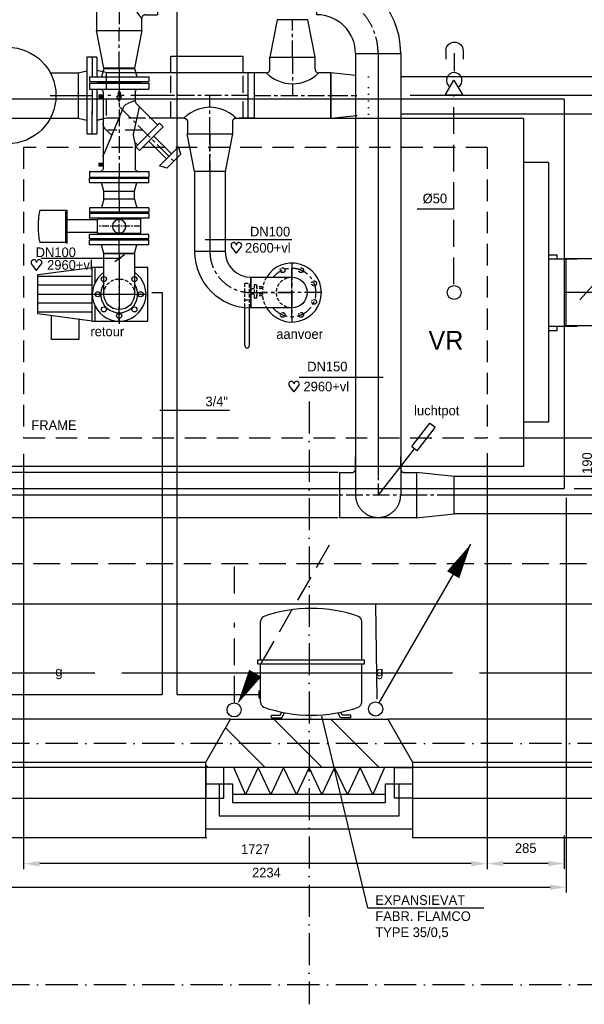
# Model space of a CAD drawing. Extents: x -940 to 22840, y -452 to 16368.
# Tile 13 of 50: x 8336 to 10439, y 6309 to 9978. Entities that reach past the tile are written whole.
import ezdxf
from ezdxf.enums import TextEntityAlignment as Align

# ---------------------------------------------------------------- set-up
doc = ezdxf.new("R2010")
doc.units = 0
doc.header["$LTSCALE"] = 20
for name, pattern in [('2322101', [45, 40, -5]), ('2322102', [45, 5, -2, 5, -2, 5, -2, 5, -2, 5, -2, 5, -5]), ('2322106', [47, 5, -2, 5, -2, 5, -2, 5, -2, 5, -2, 5, -7]), ('2322107', [2000, 1000, 1000]), ('2322108', [7, 5, -2]), ('2322121', [2000, 1000, 1000]), ('2322134', [45, 40, -5]), ('CENTER', [2, 1.25, -0.25, 0.25, -0.25]), ('CENTER2', [11.25, 7.5, -1.25, 1.25, -1.25]), ('CENTER4', [5, 3.125, -0.625, 0.625, -0.625]), ('DASHDOT', [9, 6, -1.5, 0, -1.5]), ('HIDDEN2', [4.7625, 3.175, -1.5875]), ('HIDDEN4', [0.9375, 0.625, -0.3125]), ('HIDDENINV', [3.75, 0, -1.25, 2.5]), ('LURETOUR', [6, 4, -2])]:
    doc.linetypes.add(name, pattern=pattern)
doc.layers.get('0').update_dxf_attribs({"linetype": 'CONTINUOUS'})
doc.layers.get('DEFPOINTS').update_dxf_attribs({"linetype": 'CONTINUOUS'})
for name, color, linetype in [('AL$7----_STRAMIEN', 1, 'DASHDOT'), ('AL21----_BUITENWAND', 4, 'CONTINUOUS'), ('AL21K---_ISOLATIE', 1, 'CONTINUOUS'), ('AL28----_KONSTRUKTIE', 3, 'CONTINUOUS'), ('AL31----_BUITENKOZ', 7, 'CONTINUOUS'), ('ALL-----_REFLIJNEN', 8, 'CONTINUOUS'), ('ALXA3---_VOLZWART', 14, 'CONTINUOUS'), ('ALXAB---_PREFABBETON', 1, 'CONTINUOUS'), ('BL$4----', 7, 'CONTINUOUS'), ('WL524---', 4, 'CONTINUOUS'), ('WL541---', 4, 'CONTINUOUS'), ('WL5502--', 4, 'CONTINUOUS'), ('WL561---', 4, 'CONTINUOUS'), ('WL561---_AANVOER', 4, 'CONTINUOUS'), ('WL561---_HARTLIJN', 1, 'CONTINUOUS'), ('WL561---_RETOUR', 4, 'CONTINUOUS'), ('WL562---', 4, 'CONTINUOUS'), ('WL5627--', 4, 'CONTINUOUS'), ('WL570---', 3, 'CONTINUOUS'), ('WL570---_HARTLIJN', 7, 'CONTINUOUS'), ('WL570---_RETOUR', 3, 'CONTINUOUS'), ('WM541---', 1, 'CONTINUOUS'), ('WM562---', 1, 'CONTINUOUS')]:
    doc.layers.add(name, color=color, linetype=linetype)
doc.styles.add('BURO-018', font='BUROFONT.shx', dxfattribs={"height": 36})
doc.styles.add('BURO-025', font='BUROFONT.shx', dxfattribs={"height": 50})
doc.styles.add('BURO-035', font='BUROFONT.shx', dxfattribs={"height": 70})
doc.dimstyles.new('CEES', dxfattribs={"dimscale": 100, "dimtxt": 3, "dimasz": 3, "dimexe": 1, "dimexo": 1, "dimgap": 1.5, "dimtad": 0, "dimdec": 0, "dimzin": 0, "dimtxsty": 'BURO-018', "dimcen": -3, "dimdle": 1.25, "dimclrd": 1, "dimclre": 1, "dimclrt": 1, "dimazin": 3, "dimtfac": 0.75, "dimtdec": 0, "dimtofl": 0, "dimtmove": 0, "dimatfit": 3, "dimtvp": 1.5, "dimtolj": 1, "dimtzin": 0})

# ---------------------------------------------------------------- blocks, each defined once
blk = doc.blocks.new('TR-L-8B')
at = {"color": 0, "linetype": 'CONTINUOUS'}
for p, q in [((-0.5, 69.85), (0.5, 69.85)), ((-0.5, -69.85), (0.5, -69.85))]:
    blk.add_line(p, q, dxfattribs=at)
at = {"layer": 'WL561---_HARTLIJN', "linetype": 'CENTER2'}
blk.add_line((-0.5, 0), (0.5, 0), dxfattribs=at)
blk = doc.blocks.new('TR-L-8B$004')
at = {"color": 0, "linetype": 'CONTINUOUS'}
for p, q in [((0.32259, 69.85), (0.46802, 69.85)), ((0.32259, -69.85), (0.46802, -69.85))]:
    blk.add_line(p, q, dxfattribs=at)
at = {"color": 1, "linetype": 'HIDDENINV'}
for p, q in [((0.46802, 69.85), (0.5, 69.85)), ((0.46802, -69.85), (0.5, -69.85))]:
    blk.add_line(p, q, dxfattribs=at)
at = {"layer": 'WL561---_HARTLIJN', "linetype": 'CENTER2'}
blk.add_line((0.32259, 0), (0.46802, 0), dxfattribs=at)
at = {"layer": 'WL561---_HARTLIJN', "color": 1, "linetype": 'HIDDENINV'}
blk.add_line((0.46802, 0), (0.5, 0), dxfattribs=at)
blk = doc.blocks.new('TR-L-A8')
at = {"color": 0, "linetype": 'CONTINUOUS'}
for p, q in [((-0.5, 84.15), (0.5, 84.15)), ((-0.5, -84.15), (0.5, -84.15))]:
    blk.add_line(p, q, dxfattribs=at)
at = {"layer": 'WL561---_HARTLIJN', "linetype": 'CENTER2'}
blk.add_line((-0.5, 0), (0.5, 0), dxfattribs=at)
blk = doc.blocks.new('*D59')
at = {"layer": 'DEFPOINTS', "color": 0}
for p in [(8138.3, 8274.2), (10371.1, 8216.1), (10371.1, 6745.3)]:
    blk.add_point(p, dxfattribs=at)
at = {"layer": 'WL570---', "color": 1}
for p, q in [((8138.3, 8254.2), (8138.3, 6725.3)), ((10371.1, 8196.1), (10371.1, 6725.3)), ((8198.3, 6745.3), (10311.1, 6745.3))]:
    blk.add_line(p, q, dxfattribs=at)
for points in [[(8198.3, 6755.3), (8198.3, 6735.3), (8138.3, 6745.3)], [(10311.1, 6755.3), (10311.1, 6735.3), (10371.1, 6745.3)]]:
    blk.add_solid(points, dxfattribs=at)
at = {"layer": 'WL570---', "color": 1, "insert": (9254.7, 6799.3), "char_height": 36, "attachment_point": 5, "style": 'BURO-018'}
blk.add_mtext('\\A1;2234', dxfattribs=at)
blk = doc.blocks.new('*D60')
at = {"layer": 'DEFPOINTS', "color": 0}
for p in [(8350.3, 8379.5), (10077.3, 8382.2), (8350.3, 6833)]:
    blk.add_point(p, dxfattribs=at)
at = {"layer": 'WL570---', "color": 1}
for p, q in [((8350.3, 8359.5), (8350.3, 6813)), ((10077.3, 8362.2), (10077.3, 6813)), ((10017.3, 6833), (8410.3, 6833))]:
    blk.add_line(p, q, dxfattribs=at)
for points in [[(8410.3, 6843), (8410.3, 6823), (8350.3, 6833)], [(10017.3, 6843), (10017.3, 6823), (10077.3, 6833)]]:
    blk.add_solid(points, dxfattribs=at)
at = {"layer": 'WL570---', "color": 1, "insert": (9213.8, 6887), "char_height": 36, "attachment_point": 5, "style": 'BURO-018'}
blk.add_mtext('\\A1;1727', dxfattribs=at)
blk = doc.blocks.new('LDV3108')
at = {"color": 0, "linetype": 'CONTINUOUS'}
for p, q in [((6.75, 11.691), (5.813, 10.068)), ((5.438, 9.418), (4.5, 7.794)), ((4.125, 7.145), (3.188, 5.521)), ((2.813, 4.871), (1.875, 3.248)), ((1.5, 2.598), (0.563, 0.974))]:
    blk.add_line(p, q, dxfattribs=at)
blk.add_lwpolyline([(0.25, 0.433, 0, 1, 0), (1.5, 2.598, 1, 1, 0)], format="xyseb", dxfattribs=at)
blk.add_circle((0, 0), 0.5, dxfattribs=at)
blk = doc.blocks.new('LDV1107')
at = {"color": 0, "linetype": 'CONTINUOUS'}
blk.add_line((0.25, 0.433), (6.75, 11.691), dxfattribs=at)
blk.add_lwpolyline([(6.75, 11.691, 0, 1, 0), (5.5, 9.526, 1, 1, 0)], format="xyseb", dxfattribs=at)
blk.add_circle((0, 0), 0.5, dxfattribs=at)
blk = doc.blocks.new('*D61')
at = {"layer": 'DEFPOINTS', "color": 0}
for p in [(10077.3, 7146.6), (10363.8, 6958), (10077.3, 6833.4)]:
    blk.add_point(p, dxfattribs=at)
at = {"layer": 'WL570---', "color": 1}
for p, q in [((10077.3, 7126.6), (10077.3, 6813.4)), ((10363.8, 6938), (10363.8, 6813.4)), ((10303.8, 6833.4), (10137.3, 6833.4))]:
    blk.add_line(p, q, dxfattribs=at)
for points in [[(10137.3, 6843.4), (10137.3, 6823.4), (10077.3, 6833.4)], [(10303.8, 6843.4), (10303.8, 6823.4), (10363.8, 6833.4)]]:
    blk.add_solid(points, dxfattribs=at)
at = {"layer": 'WL570---', "color": 1, "insert": (10220.5, 6890.7), "char_height": 36, "attachment_point": 5, "style": 'BURO-018'}
blk.add_mtext('\\A1;285', dxfattribs=at)
blk = doc.blocks.new('*D62')
at = {"layer": 'DEFPOINTS', "color": 0}
for p in [(10103.1, 8420.1), (10380.8, 8231), (10504.7, 8231)]:
    blk.add_point(p, dxfattribs=at)
at = {"layer": 'WL570---', "color": 1}
for p, q in [((10123.1, 8420.1), (10524.7, 8420.1)), ((10504.7, 8360.1), (10504.7, 8291)), ((10400.8, 8231), (10524.7, 8231))]:
    blk.add_line(p, q, dxfattribs=at)
for points in [[(10494.7, 8360.1), (10514.7, 8360.1), (10504.7, 8420.1)], [(10494.7, 8291), (10514.7, 8291), (10504.7, 8231)]]:
    blk.add_solid(points, dxfattribs=at)
at = {"layer": 'WL570---', "color": 1, "insert": (10449.3, 8325.5), "char_height": 36, "attachment_point": 5, "rotation": 90, "style": 'BURO-018'}
blk.add_mtext('\\A1;190', dxfattribs=at)
blk = doc.blocks.new('TR-VC-8BA88C')
at = {"color": 0, "linetype": 'CONTINUOUS'}
for p, q in [((140, 84.15), (0, 69.85)), ((140, -84.15), (140, 84.15)), ((0, 69.85), (0, -69.85)), ((0, -69.85), (140, -84.15))]:
    blk.add_line(p, q, dxfattribs=at)
at = {"layer": 'WL561---_HARTLIJN', "linetype": 'CENTER4'}
blk.add_line((0, 0), (140, 0), dxfattribs=at)
blk = doc.blocks.new('TR-B3--1-A85AE4')
at = {"color": 0, "linetype": 'CONTINUOUS'}
for p, q in [((-228.5, -84.15), (-228.5, 84.15)), ((-84.15, -228.5), (84.15, -228.5))]:
    blk.add_line(p, q, dxfattribs=at)
for radius in [312.65, 144.35]:
    blk.add_arc((-228.5, -228.5), radius, 0, 90, dxfattribs=at)
at = {"layer": 'WL561---_HARTLIJN', "linetype": 'CENTER4'}
blk.add_arc((-228.5, -228.5), 228.5, 0, 90, dxfattribs=at)
blk = doc.blocks.new('TR-VC-A88B8C$000')
at = {"color": 0, "linetype": 'CONTINUOUS'}
for p, q in [((0, 84.1), (0, -84.1)), ((92, 74.8), (0, 84.1)), ((0, -84.1), (95.3, -74.4))]:
    blk.add_line(p, q, dxfattribs=at)
at = {"color": 1, "linetype": 'HIDDENINV'}
for p, q in [((140, 69.9), (92, 74.8)), ((140, -69.9), (140, 69.9)), ((95.3, -74.4), (140, -69.9))]:
    blk.add_line(p, q, dxfattribs=at)
at = {"layer": 'WL561---_HARTLIJN', "linetype": 'CENTER4'}
blk.add_line((0, 0), (93.7, 0), dxfattribs=at)
at = {"layer": 'WL561---_HARTLIJN', "color": 1, "linetype": 'HIDDENINV'}
blk.add_line((93.7, 0), (140, 0), dxfattribs=at)
blk = doc.blocks.new('TR-T-5A-A8A85A11E8F')
at = {"color": 0, "linetype": 'CONTINUOUS'}
for p, q in [((-84.1, 97.6), (-84.1, 143)), ((-84.1, 143), (84.1, 143)), ((84.1, 97.6), (84.1, 143)), ((-97.6, 84.1), (-143, 84.1)), ((-143, 84.1), (-143, -84.1)), ((143, 84.1), (97.6, 84.1)), ((143, -84.1), (143, 84.1)), ((-143, -84.1), (143, -84.1))]:
    blk.add_line(p, q, dxfattribs=at)
at = {"color": 0, "linetype": 'CONTINUOUS', "flags": 128}
for points in [[(-97.6, 84.1, 0.02182), (-96.1, 84.2, 0.037214), (-95.3, 84.4, 0.006436), (-93.5, 84.8, 0.02182), (-93, 85, 0.02182), (-91.9, 85.4, 0.02182), (-90.9, 86, 0.02182), (-89.9, 86.6, 0.02182), (-89, 87.3, 0.02182), (-88.1, 88.1, 0.02182), (-87.3, 89, 0.02182), (-86.6, 89.9, 0.02182), (-86, 90.9, 0.02182), (-85.4, 91.9, 0.02182), (-85, 93, 0.02182), (-84.8, 93.5, 0.006436), (-84.4, 95.3, 0.037214), (-84.2, 96.1, 0.02182), (-84.1, 97.6)], [(84.1, 97.6, 0.02182), (84.2, 96.1, 0.037214), (84.4, 95.3, 0.006436), (84.8, 93.5, 0.02182), (85, 93, 0.02182), (85.4, 91.9, 0.02182), (86, 90.9, 0.02182), (86.6, 89.9, 0.02182), (87.3, 89, 0.02182), (88.1, 88.1, 0.02182), (89, 87.3, 0.02182), (89.9, 86.6, 0.02182), (90.9, 86, 0.02182), (91.9, 85.4, 0.02182), (93, 85, 0.02182), (93.5, 84.8, 0.006436), (95.3, 84.4, 0.037214), (96.1, 84.2, 0.02182), (97.6, 84.1)]]:
    blk.add_lwpolyline(points, format="xyb", dxfattribs=at)
at = {"color": 0, "linetype": 'CONTINUOUS'}
blk.add_arc((0, 181.8), 138, 225, 315, dxfattribs=at)
at = {"layer": 'WL561---_HARTLIJN', "linetype": 'CENTER4'}
for p, q in [((0, 143), (0, 0)), ((-143, 0), (143, 0))]:
    blk.add_line(p, q, dxfattribs=at)
blk = doc.blocks.new('TR-B3HSI--1-725A980')
at = {"color": 0, "linetype": 'CONTINUOUS'}
for p, q in [((0, 57.15), (-152.5, 57.15)), ((-152.5, 57.15), (-152.5, -57.15)), ((-152.5, -57.15), (0, -57.15))]:
    blk.add_line(p, q, dxfattribs=at)
at = {"color": 1, "linetype": 'HIDDEN4'}
blk.add_ellipse((0, 0), major_axis=(0, 57.15), ratio=1, start_param=0, end_param=3.1415927, dxfattribs=at)
at = {"color": 0, "linetype": 'CONTINUOUS'}
blk.add_ellipse((0, 0), major_axis=(0, 57.15), ratio=1, start_param=3.1415927, end_param=6.2831853, dxfattribs=at)
at = {"layer": 'WL561---_HARTLIJN', "linetype": 'CENTER4'}
for p, q in [((0, 80.01), (0, -80.01)), ((-152.5, 0), (0, 0))]:
    blk.add_line(p, q, dxfattribs=at)
blk = doc.blocks.new('HART')
at = {"color": 1}
for q in [(-39.7, 52.4), (39.7, 52.4)]:
    blk.add_line((0, 0), q, dxfattribs=at)
for centre, start, end in [((-22.1, 65.7), 0, 217.18669), ((22.1, 65.7), 322.81331, 180)]:
    blk.add_arc(centre, 22.1, start, end, dxfattribs=at)
blk = doc.blocks.new('TR-B3--1-725A98')
at = {"color": 0, "linetype": 'CONTINUOUS'}
for p, q in [((-152.5, -57.15), (-152.5, 57.15)), ((-57.15, -152.5), (57.15, -152.5))]:
    blk.add_line(p, q, dxfattribs=at)
for radius in [209.65, 95.35]:
    blk.add_arc((-152.5, -152.5), radius, 0, 90, dxfattribs=at)
at = {"layer": 'WL561---_HARTLIJN', "linetype": 'CENTER4'}
blk.add_arc((-152.5, -152.5), 152.5, 0, 90, dxfattribs=at)
blk = doc.blocks.new('TR-L-72')
at = {"color": 0, "linetype": 'CONTINUOUS'}
for p, q in [((-0.5, 57.15), (0.5, 57.15)), ((-0.5, -57.15), (0.5, -57.15))]:
    blk.add_line(p, q, dxfattribs=at)
at = {"layer": 'WL561---_HARTLIJN', "linetype": 'CENTER2'}
blk.add_line((-0.5, 0), (0.5, 0), dxfattribs=at)
blk = doc.blocks.new('TR-VC-72A88C')
at = {"color": 0, "linetype": 'CONTINUOUS'}
for p, q in [((140, 84.15), (0, 57.15)), ((140, -84.15), (140, 84.15)), ((0, 57.15), (0, -57.15)), ((0, -57.15), (140, -84.15))]:
    blk.add_line(p, q, dxfattribs=at)
at = {"layer": 'WL561---_HARTLIJN', "linetype": 'CENTER4'}
blk.add_line((0, 0), (140, 0), dxfattribs=at)
blk = doc.blocks.new('TR-VC-A8728C')
at = {"color": 0, "linetype": 'CONTINUOUS'}
for p, q in [((0, 84.15), (0, -84.15)), ((140, 57.15), (0, 84.15)), ((140, -57.15), (140, 57.15)), ((0, -84.15), (140, -57.15))]:
    blk.add_line(p, q, dxfattribs=at)
at = {"layer": 'WL561---_HARTLIJN', "linetype": 'CENTER4'}
blk.add_line((0, 0), (140, 0), dxfattribs=at)
blk = doc.blocks.new('LU-1D-K-FA')
at = {"color": 0, "linetype": 'CONTINUOUS'}
for p, q in [((-0.5, 125), (0.5, 125)), ((-0.5, -125), (0.5, -125))]:
    blk.add_line(p, q, dxfattribs=at)
at = {"layer": 'WL570---_HARTLIJN', "linetype": 'CENTER2'}
blk.add_line((-0.5, 0), (0.5, 0), dxfattribs=at)
blk = doc.blocks.new('2322134-1')
at = {"layer": 'WM541---', "color": 0, "style": 'BURO-018'}
for p in [(8482, 7543.5), (9676.9, 7543.5)]:
    blk.add_text('g', height=36, dxfattribs=at).set_placement(p, align=Align.MIDDLE)
blk = doc.blocks.new('ECVK018B')
at = {"color": 0, "linetype": 'CONTINUOUS'}
for p, q in [((-81, 26), (81, 26)), ((-81, 26), (-81, -26)), ((81, 26), (81, -26)), ((81, -26), (-81, -26))]:
    blk.add_line(p, q, dxfattribs=at)
at = {"color": 1, "linetype": 'CENTER'}
for p, q in [((81, 0), (-81, 0)), ((0, 26), (0, -26))]:
    blk.add_line(p, q, dxfattribs=at)
at = {"layer": 'BL$4----', "color": 0, "linetype": 'CONTINUOUS'}
blk.add_circle((0, 0), 25, dxfattribs=at)
blk = doc.blocks.new('HHFL039V')
at = {"color": 0, "linetype": 'CONTINUOUS'}
for p, q in [((-57.2, 52), (-65.5, 20)), ((57.2, 52), (-57.2, 52)), ((57.2, 52), (65.5, 20)), ((-110, 20), (-110, 3)), ((110, 20), (-110, 20)), ((110, 3), (-110, 3)), ((-79, 3), (-79, 0)), ((79, 0), (-79, 0)), ((79, 3), (79, 0)), ((110, 20), (110, 3))]:
    blk.add_line(p, q, dxfattribs=at)
at = {"color": 1, "linetype": 'CENTER4'}
blk.add_line((0, 52), (0, 0), dxfattribs=at)
blk = doc.blocks.new('TAAF008L')
at = {"color": 0, "linetype": 'CONTINUOUS'}
for p, q in [((-110, 153), (-110, 175)), ((-110, 175), (110, 175)), ((-110, 153), (110, 153)), ((-79, 175), (-79, 178)), ((79, 178), (-79, 178)), ((79, 175), (79, 178)), ((110, 153), (110, 175)), ((-75.4, 122.5), (-75.4, 132.5)), ((-75.4, 132.5), (-60, 132.5)), ((-75.4, 129.5), (-60, 129.5)), ((-75.4, 125.5), (-60, 125.5)), ((-75.4, 122.5), (-60, 122.5)), ((-60, -143), (-60, 143)), ((60, 48.2), (60, 143)), ((177, 141.5), (150.5, 132.7)), ((221.2, 62), (150.5, 132.7)), ((230, 88.5), (177, 141.5)), ((15.1, -83.8), (-57.6, 88.9)), ((61.7, 61.6), (75.9, 75.7)), ((164.2, -12.6), (75.9, 75.7)), ((110.5, 41.1), (176.3, 106.9)), ((129.6, 22), (195.4, 87.8)), ((230, 88.5), (221.2, 62)), ((60, 47.8), (54.2, 24)), ((150.1, -26.8), (61.7, 61.6)), ((61.7, 47.5), (68.8, 54.5)), ((-31.3, 15.7), (-51.2, -4.2)), ((54.2, 10), (76.1, -86.6)), ((65.9, -96.9), (143, -19.7)), ((150.1, -26.8), (164.2, -12.6)), ((0, -107.5), (-8.7, -125.3)), ((0, -107.5), (8.7, -125.3)), ((60, -111), (31.9, -100.1)), ((-75.4, -132.5), (-75.4, -122.5)), ((-75.4, -122.5), (-60, -122.5)), ((-75.4, -125.5), (-60, -125.5)), ((-75.4, -129.5), (-60, -129.5)), ((-75.4, -132.5), (-60, -132.5)), ((-4.2, -125.3), (-8.7, -125.3)), ((-4.2, -142.5), (-4.2, -125.3)), ((4.2, -142.5), (-4.2, -142.5)), ((8.7, -125.3), (4.2, -125.3)), ((4.2, -142.5), (4.2, -125.3)), ((60, -143), (60, -111)), ((-110, -175), (-110, -153)), ((-110, -153), (110, -153)), ((-110, -175), (110, -175)), ((-79, -175), (-79, -178)), ((79, -178), (-79, -178)), ((79, -175), (79, -178)), ((110, -175), (110, -153))]:
    blk.add_line(p, q, dxfattribs=at)
at = {"color": 1, "linetype": 'CENTER4'}
for p, q in [((0, -178), (0, 178)), ((0, -88.5), (203.5, 115))]:
    blk.add_line(p, q, dxfattribs=at)
at = {"color": 0, "linetype": 'CONTINUOUS'}
for centre, radius, start, end in [((-70, 143), 10, 0, 90), ((70, 143), 10, 90, 180), ((-30, 100.6), 30, 180, 202.8337), ((61, 48.2), 1, 180, 315), ((-29.2, 13.6), 3, 22.8337, 135), ((83.4, 16.9), 30, 166.3218, 193.3925), ((-30, -25.4), 30, 135, 180), ((42.7, -72.1), 30, 202.8337, 248.7807), ((80, -111), 20, 135, 180), ((-70, -143), 10, 270, 0), ((70, -143), 10, 180, 270)]:
    blk.add_arc(centre, radius, start, end, dxfattribs=at)
blk = doc.blocks.new('LDS')
at = {"color": 0, "linetype": 'CONTINUOUS'}
for p, q in [((0, 1), (1, 1)), ((0, -1), (1, -1))]:
    blk.add_line(p, q, dxfattribs=at)
blk.add_arc((0, 0), 1, 90, 270, dxfattribs=at)

msp = doc.modelspace()

# ---------------------------------------------------------------- linework, layer by layer
at = {"color": 3, "linetype": 'CONTINUOUS'}
for p, q in [((9168.1, 9840.6), (8898.4, 9840.6)), ((8445.5, 9609.6), (8138.3, 9609.6)), ((10212.3, 9609.6), (9138.1, 9609.6)), ((10212.3, 9609.6), (10212.3, 8312.6)), ((10305.8, 9445.5), (10212.3, 9445.5)), ((10305.8, 9445.5), (10305.8, 8477.8)), ((10305.8, 9102), (10337.6, 9102)), ((10337.6, 9086.1), (10337.6, 9102)), ((10305.8, 9086.1), (10412.6, 9086.1)), ((10371.1, 8836.1), (10371.1, 9086.1)), ((10305.8, 8836.1), (10412.6, 8836.1)), ((10305.8, 8820.1), (10337.6, 8820.1)), ((10337.6, 8820.1), (10337.6, 8836.1)), ((10305.8, 8477.8), (10212.3, 8477.8)), ((10212.3, 8312.6), (8138.3, 8312.6)), ((9233.1, 7592.5), (9233.1, 7735.7)), ((9610.1, 7592.5), (9610.1, 7735.7)), ((9223.1, 7592.5), (9620.1, 7592.5)), ((9223.1, 7577.5), (9223.1, 7592.5)), ((9223.1, 7577.5), (9620.1, 7577.5)), ((9233.1, 7434.5), (9233.1, 7577.5)), ((9408.1, 7592.5), (9435, 7592.5)), ((9610.1, 7434.5), (9610.1, 7577.5)), ((9620.1, 7577.5), (9620.1, 7592.5)), ((9227.7, 7476.4), (9232.7, 7476.4)), ((9227.7, 7449.5), (9227.7, 7476.4)), ((9232.7, 7449.5), (9227.7, 7449.5)), ((9274.1, 7386), (9306.1, 7386)), ((9274.1, 7376), (9274.1, 7386)), ((9274.1, 7376), (9312.5, 7376)), ((9306.1, 7386), (9311.5, 7397.5)), ((9312.5, 7376), (9321.5, 7395.5)), ((9530.7, 7376), (9521.7, 7395.5)), ((9569.1, 7376), (9530.7, 7376)), ((9537.1, 7386), (9531.7, 7397.5)), ((9569.1, 7386), (9537.1, 7386)), ((9569.1, 7376), (9569.1, 7386))]:
    msp.add_line(p, q, dxfattribs=at)
at = {"color": 1, "linetype": 'HIDDEN2'}
for p, q in [((8663.1, 9779.3), (8623.7, 9788.7)), ((8658, 9779.3), (8658, 9611)), ((8898.4, 9609.9), (8898.4, 9779.2)), ((9168.1, 9609.9), (9168.1, 9779.2)), ((8658, 9611), (8625, 9603.2)), ((8900.2, 9611), (8658.5, 9611)), ((8792.6, 9566.5), (8664.6, 9566.5))]:
    msp.add_line(p, q, dxfattribs=at)
at = {"color": 1, "linetype": 'CENTER4'}
for p, q in [((8553.3, 9695.2), (8608.3, 9695.2)), ((8706.3, 9064.6), (8706.3, 8844.6)), ((9349.3, 9071.1), (9349.3, 8851.1)), ((9459.3, 8961.1), (9239.3, 8961.1))]:
    msp.add_line(p, q, dxfattribs=at)
at = {"color": 1, "linetype": 'CENTER'}
msp.add_line((9349.3, 8866.1), (9349.3, 9056.1), dxfattribs=at)
at = {"color": 1, "linetype": 'HIDDEN4'}
for p, q in [((9174.5, 8907.4, 80.1), (9174.5, 8996.4)), ((9174.5, 8996.4), (9191.3, 8996.4)), ((9191.3, 8905.4, 81.9), (9191.3, 8996.4)), ((9209.3, 8990.3), (9209.3, 8940.3)), ((9217.8, 8990.3), (9209.3, 8990.3)), ((9217.8, 8990.3), (9217.8, 8940.3)), ((9209.3, 8974.9), (9191.3, 8974.9)), ((9209.3, 8954.9), (9191.3, 8954.9)), ((9240.5, 8981.8), (9217.8, 8981.8)), ((9239.8, 8975.8), (9217.8, 8975.8)), ((9239.8, 8954.8), (9217.8, 8954.8)), ((9174.5, 8933.4), (9191.3, 8933.4)), ((9217.8, 8940.3), (9209.3, 8940.3)), ((9240.5, 8948.8), (9217.8, 8948.8))]:
    msp.add_line(p, q, dxfattribs=at)
at = {"color": 0, "linetype": 'CONTINUOUS'}
for p, q in [((9586.5, 8303.8), (9586.5, 8349.2)), ((9813.7, 8290.4), (9813.7, 8122.1))]:
    msp.add_line(p, q, dxfattribs=at)
at = {"color": 1, "linetype": 'CENTER'}
for centre in [(9314.8, 9044.2), (9383.7, 9044.2), (9432.4, 8995.5), (9432.4, 8926.6), (9314.8, 8877.9), (9383.7, 8877.9)]:
    msp.add_circle(centre, 9, dxfattribs=at)
at = {"color": 1, "linetype": 'CONTINUOUS'}
msp.add_circle((9954.1, 8961.1), 25.9, dxfattribs=at)
at = {"color": 1, "linetype": 'CENTER4'}
msp.add_arc((9349.3, 8961.1), 90, 218.9114, 140.8189, dxfattribs=at)
at = {"color": 1, "linetype": 'HIDDEN4'}
msp.add_arc((9349.3, 8961.1), 110, 148.9275, 211.3018, dxfattribs=at)
at = {"color": 3, "linetype": 'CONTINUOUS'}
for centre, radius, start, end in [((9421.6, 7248.8), 535.2, 70.7329, 109.2671), ((9253.1, 7735.7), 20, 113.9053, 180), ((9590.1, 7735.7), 20, 0, 66.0946), ((9253.1, 7434.5), 20, 180, 245.851), ((9421.6, 7916.1), 530.1, 250.5324, 289.4675), ((9590.1, 7434.5), 20, 294.149, 0)]:
    msp.add_arc(centre, radius, start, end, dxfattribs=at)
at = {"layer": 'AL$7----_STRAMIEN', "color": 8, "linetype": 'CONTINUOUS'}
for p, q in [((10363.8, 9681), (8063.8, 9681)), ((10363.8, 9681), (10363.8, 8231)), ((8063.8, 8231), (10363.8, 8231))]:
    msp.add_line(p, q, dxfattribs=at)
at = {"layer": 'AL$7----_STRAMIEN', "color": 1}
for p, q in [((19538.2, 7281), (1197.8, 7281)), ((19538.2, 7281), (1197.8, 7281)), ((19538.2, 6381), (1197.8, 6381))]:
    msp.add_line(p, q, dxfattribs=at)
msp.add_lwpolyline([(9413.8, 8555.4), (9413.8, 6308.9)], dxfattribs=at)
at = {"layer": 'AL21----_BUITENWAND', "color": 8}
for p, q in [((9028.8, 6961), (9028.8, 7130)), ((9028.8, 7130), (9128.8, 7130)), ((9128.8, 7130), (9128.8, 7061)), ((9698.8, 7061), (9698.8, 7130)), ((9698.8, 7130), (9798.8, 7130)), ((9798.8, 7130), (9798.8, 6961)), ((9128.8, 7061), (9698.8, 7061)), ((9798.8, 6961), (9028.8, 6961))]:
    msp.add_line(p, q, dxfattribs=at)
at = {"layer": 'AL21K---_ISOLATIE', "color": 8, "linetype": 'CONTINUOUS'}
for p, q in [((9698.8, 7191), (9128.8, 7191)), ((9176.3, 7091), (9133, 7191)), ((9223.8, 7191), (9176.3, 7091)), ((9271.3, 7091), (9223.8, 7191)), ((9318.8, 7191), (9271.3, 7091)), ((9366.3, 7091), (9318.8, 7191)), ((9413.8, 7191), (9366.3, 7091)), ((9461.3, 7091), (9413.8, 7191)), ((9508.8, 7191), (9461.3, 7091)), ((9556.3, 7091), (9508.8, 7191)), ((9603.8, 7191), (9556.3, 7091)), ((9651.3, 7091), (9603.8, 7191)), ((9694.6, 7191), (9651.3, 7091)), ((9698.8, 7091), (9128.8, 7091))]:
    msp.add_line(p, q, dxfattribs=at)
at = {"layer": 'AL28----_KONSTRUKTIE', "color": 8}
for p, q in [((9028.8, 7211), (9121.2, 7371)), ((9121.2, 7371), (9706.4, 7371)), ((9706.4, 7371), (9798.8, 7211)), ((9028.8, 7191), (9028.8, 7211)), ((9798.8, 7211), (9798.8, 7191)), ((9798.8, 7191), (9028.8, 7191))]:
    msp.add_line(p, q, dxfattribs=at)
at = {"layer": 'AL31----_BUITENKOZ', "color": 8}
for p, q in [((9121.2, 7371), (7906.4, 7371)), ((9028.8, 7211), (9121.2, 7371)), ((10921.2, 7371), (9706.4, 7371)), ((9706.4, 7371), (9798.8, 7211)), ((7998.8, 7211), (9028.8, 7211)), ((9028.8, 6931), (9028.8, 7211)), ((9798.8, 7211), (10828.8, 7211)), ((9798.8, 7211), (9798.8, 6931)), ((9028.8, 7191), (7998.8, 7191)), ((9028.8, 7077), (9028.8, 7191)), ((9028.8, 7191), (9028.8, 7077)), ((9095.8, 7191), (9028.8, 7191)), ((9095.8, 7077), (9095.8, 7191)), ((9731.8, 7077), (9731.8, 7191)), ((9731.8, 7191), (9798.8, 7191)), ((10828.8, 7191), (9798.8, 7191)), ((9798.8, 7191), (9798.8, 7077)), ((9798.8, 7191), (9798.8, 7077)), ((8001.9, 7077), (9031.9, 7077)), ((9028.8, 7077), (9095.8, 7077)), ((9798.8, 7077), (9731.8, 7077)), ((9798.8, 7077), (10828.8, 7077)), ((8002.9, 6931), (9032.9, 6931)), ((9798.8, 6931), (10828.8, 6931))]:
    msp.add_line(p, q, dxfattribs=at)
at = {"layer": 'ALL-----_REFLIJNEN', "color": 8, "linetype": 'CONTINUOUS'}
for p, q in [((9078.8, 7130), (9078.8, 7011)), ((9748.8, 7011), (9748.8, 7130)), ((9078.8, 7011), (9748.8, 7011))]:
    msp.add_line(p, q, dxfattribs=at)
at = {"layer": 'ALXA3---_VOLZWART', "color": 8}
for p, q in [((9078.8, 7130), (9078.8, 7011)), ((9748.8, 7011), (9748.8, 7130)), ((9078.8, 7011), (9748.8, 7011))]:
    msp.add_line(p, q, dxfattribs=at)
at = {"layer": 'ALXAB---_PREFABBETON', "color": 8}
for p, q in [((9250, 7191), (9102.4, 7338.5)), ((9462.2, 7191), (9282.2, 7371)), ((9674.3, 7191), (9494.3, 7371)), ((9037.9, 7191), (9028.8, 7200.1))]:
    msp.add_line(p, q, dxfattribs=at)
at = {"layer": 'WL524---', "linetype": '2322121'}
for p, q in [((8922.8, 7463.6), (8922.8, 11205.1)), ((8828.3, 8961.1), (8866.2, 8961.1)), ((8866, 8961.1), (8866, 7463.6)), ((7817.9, 7463.6), (8866, 7463.6)), ((8922.8, 7463.6), (9227.7, 7463.6))]:
    msp.add_line(p, q, dxfattribs=at)
at = {"layer": 'WL541---', "color": 3, "linetype": '2322134'}
for p, q in [((4215.7, 7543.5), (9148.3, 7543.5)), ((9148.3, 7543.5), (14705.5, 7543.5))]:
    msp.add_line(p, q, dxfattribs=at)
at = {"layer": 'WL5502--'}
for p, q in [((9174.5, 8763.3, 210), (9174.5, 8907.4, 80.1)), ((9191.3, 8763.3, 210), (9191.3, 8905.4, 81.9))]:
    msp.add_line(p, q, dxfattribs=at)
msp.add_arc((9182.9, 8763.3, 210), 8.4, 180, 0, dxfattribs=at)
at = {"layer": 'WL561---'}
for p, q in [((9954.9, 9786.3), (9954.9, 9853)), ((8410.3, 9267.6), (8507.3, 9267.6)), ((8507.3, 9147.6), (8507.3, 9267.6)), ((8512.3, 9145.6), (8512.3, 9269.6)), ((8816.3, 9255.3), (8596.3, 9255.3)), ((8596.3, 9255.3), (8596.3, 9238.3)), ((8816.3, 9255.3), (8816.3, 9238.3)), ((8513.2, 9233), (8626.7, 9233)), ((8816.3, 9238.3), (8596.3, 9238.3)), ((8627.3, 9238.3), (8627.3, 9235.3)), ((8785.3, 9235.3), (8627.3, 9235.3)), ((8785.3, 9238.3), (8785.3, 9235.3)), ((8513.2, 9186), (8625.6, 9186)), ((8816.3, 9177.8), (8596.3, 9177.8)), ((8596.3, 9160.8), (8596.3, 9177.8)), ((8785.3, 9180.8), (8627.3, 9180.8)), ((8627.3, 9177.8), (8627.3, 9180.8)), ((8785.3, 9177.8), (8785.3, 9180.8)), ((8816.3, 9160.8), (8816.3, 9177.8)), ((8507.3, 9147.6), (8410.3, 9147.6)), ((8507.3, 9147.6), (8512.3, 9145.6)), ((8816.3, 9160.8), (8596.3, 9160.8))]:
    msp.add_line(p, q, dxfattribs=at)
at = {"layer": 'WL561---', "color": 4, "linetype": '2322107'}
for p, q in [((8645.8, 9783.5), (8623.7, 9788.7)), ((9790.1, 9765), (9755.2, 9765)), ((9790.1, 9625.3), (9755.2, 9625.3)), ((8625, 9603.2), (8646.3, 9608.3))]:
    msp.add_line(p, q, dxfattribs=at)
at = {"layer": 'WL561---', "color": 1, "linetype": '2322107'}
msp.add_line((8769.2, 9779.3), (8663.6, 9779.3), dxfattribs=at)
at = {"layer": 'WL561---', "color": 1, "linetype": 'LURETOUR'}
for p, q in [((8350.3, 9502.1), (8350.3, 8420.1)), ((10077.3, 9502.1), (8350.3, 9502.1)), ((10077.3, 9502.1), (10077.3, 8420.1)), ((8350.3, 8420.1), (10077.3, 8420.1))]:
    msp.add_line(p, q, dxfattribs=at)
at = {"layer": 'WL561---', "linetype": 'CONTINUOUS'}
msp.add_circle((8290.8, 9695.2), 180, dxfattribs=at)
at = {"layer": 'WL561---'}
msp.add_arc((8707.3, 9207.6), 303, 168.5788, 191.4212, dxfattribs=at)
at = {"layer": 'WL561---_AANVOER', "linetype": '2322107'}
for p, q in [((8586.3, 9837.7), (8586.3, 9552.7)), ((8623.7, 9837.7), (8586.3, 9837.7)), ((8605.3, 9837.7), (8605.3, 9764.8)), ((8623.7, 9837.7), (8623.7, 9763.9)), ((8553.3, 9779.3), (8586.3, 9787.2)), ((8553.3, 9779.3), (8553.3, 9611)), ((9187.3, 9779.3), (8769.2, 9779.3)), ((9187.3, 9611), (9187.3, 9779.3)), ((8605.3, 9718.3), (8605.3, 9625.8)), ((8623.7, 9718.3), (8623.7, 9574.1)), ((8605.3, 9552.7), (8605.3, 9638.1)), ((8553.3, 9611), (8586.3, 9603.2)), ((8623.7, 9584.2), (8623.7, 9552.7)), ((8947.3, 9611), (8818.2, 9611)), ((8960.8, 9597.6), (8960.8, 9552.2)), ((9128.4, 9597.6), (9128.4, 9552.2)), ((9141.9, 9611), (9187.3, 9611)), ((9208.9, 9611), (9153.7, 9611)), ((8586.3, 9552.7), (8623.7, 9552.7)), ((8403.3, 9027.9), (8606.3, 9054.6)), ((8403.3, 8881.4), (8403.3, 9027.9)), ((8648.6, 9054.6), (8606.3, 9054.6)), ((8606.3, 8854.6), (8606.3, 9054.6)), ((8616.3, 8998.2), (8616.3, 9054.6)), ((8813.3, 9054.6), (8764.5, 9054.6)), ((8813.3, 8954.6), (8813.3, 9054.6)), ((8606.3, 9021.3), (8403.3, 9021.3)), ((8606.3, 8988), (8403.3, 8988)), ((8403.3, 8954.6), (8654.9, 8954.6)), ((8654.9, 8954.6), (8760.7, 8954.6)), ((8760.7, 8954.6), (8806.3, 8954.6)), ((8813.3, 8854.6), (8813.3, 8954.6)), ((8606.3, 8921.3), (8403.3, 8921.3)), ((8606.3, 8888), (8403.3, 8888)), ((8606.3, 8854.6), (8403.3, 8881.4)), ((8616.3, 8854.6), (8616.3, 8911.1)), ((8706.3, 8854.6), (8706.3, 8907.5)), ((8454, 8785.6), (8454, 8874.7)), ((8555.5, 8861.3), (8555.5, 8785.6)), ((8606.3, 8854.6), (8706.3, 8854.6)), ((8706.3, 8854.6), (8813.3, 8854.6)), ((8555.5, 8785.6), (8454, 8785.6)), ((11294, 7800.5), (5907.8, 7800.5)), ((9667.1, 7446.3), (9662.6, 7800.5))]:
    msp.add_line(p, q, dxfattribs=at)
at = {"layer": 'WL561---_AANVOER', "linetype": '2322107', "flags": 128}
for points in [[(8947.3, 9611, -0.02182), (8948.8, 9611, -0.037214), (8949.7, 9610.8, -0.006436), (8951.4, 9610.4, -0.02182), (8951.9, 9610.2, -0.02182), (8953, 9609.8, -0.02182), (8954, 9609.2, -0.02182), (8955, 9608.6, -0.02182), (8956, 9607.9, -0.02182), (8956.8, 9607.1, -0.02182), (8957.6, 9606.2, -0.02182), (8958.3, 9605.3, -0.02182), (8959, 9604.3, -0.02182), (8959.5, 9603.3, -0.02182), (8960, 9602.2, -0.02182), (8960.1, 9601.7, -0.006436), (8960.6, 9599.9, -0.037214), (8960.7, 9599.1, -0.02182), (8960.8, 9597.6)], [(9141.9, 9611, 0.02182), (9140.4, 9611, 0.037214), (9139.6, 9610.8, 0.006436), (9137.8, 9610.4, 0.02182), (9137.3, 9610.2, 0.02182), (9136.2, 9609.8, 0.02182), (9135.2, 9609.2, 0.02182), (9134.2, 9608.6, 0.02182), (9133.2, 9607.9, 0.02182), (9132.4, 9607.1, 0.02182), (9131.6, 9606.2, 0.02182), (9130.9, 9605.3, 0.02182), (9130.2, 9604.3, 0.02182), (9129.7, 9603.3, 0.02182), (9129.3, 9602.2, 0.02182), (9129.1, 9601.7, 0.006436), (9128.6, 9599.9, 0.037214), (9128.5, 9599.1, 0.02182), (9128.4, 9597.6)]]:
    msp.add_lwpolyline(points, format="xyb", dxfattribs=at)
at = {"layer": 'WL561---_AANVOER', "linetype": '2322107'}
for centre in [(8649.7, 9011.2), (8762.9, 9011.2), (8626.3, 8954.6), (8786.3, 8954.6), (8649.7, 8898.1), (8706.3, 8874.6), (8762.9, 8898.1)]:
    msp.add_circle(centre, 9.5, dxfattribs=at)
for centre, radius, start, end in [((9044.9, 9513.4), 138, 81.3496, 135), ((9044.3, 9513.4), 138, 45, 98.6504), ((9349.3, 8961.1), 110, 211.1249, 149.0751), ((8706.3, 8954.6), 100, 124.8549, 55.1451), ((8706.3, 8954.6), 69, 145.9205, 34.0795)]:
    msp.add_arc(centre, radius, start, end, dxfattribs=at)
at = {"layer": 'WL561---_HARTLIJN', "linetype": 'CENTER2'}
msp.add_line((8900.2, 9695.2), (8664.6, 9695.2), dxfattribs=at)
at = {"layer": 'WL561---_HARTLIJN', "linetype": 'CENTER4'}
for p, q in [((9187.3, 9695.2), (8901.3, 9695.2)), ((9044.3, 9552.2), (9044.3, 9695.2)), ((9044.3, 9552.2), (9044.3, 9412.2)), ((9670.7, 8349.2), (9670.7, 8206.2)), ((9813.7, 8206.2), (9527.7, 8206.2))]:
    msp.add_line(p, q, dxfattribs=at)
at = {"layer": 'WL561---_HARTLIJN', "color": 1, "linetype": 'HIDDENINV'}
msp.add_line((8706.3, 8907.5), (8706.3, 9054.6), dxfattribs=at)
at = {"layer": 'WL561---_RETOUR', "color": 1}
for p, q in [((9026.8, 9158.4), (9349.9, 9158.4)), ((8690.6, 9077), (8725.9, 9102.9)), ((8415.2, 9088.7), (8712.7, 9088.7)), ((9376.6, 8646.2), (9689.4, 8646.2))]:
    msp.add_line(p, q, dxfattribs=at)
at = {"layer": 'WL561---_RETOUR', "linetype": '2322108'}
for p, q in [((11147.1, 7950.5), (5760.9, 7950.5)), ((9136.4, 7839.9), (9136.4, 7943.4)), ((9136.4, 7432.4), (9136.4, 7730.8))]:
    msp.add_line(p, q, dxfattribs=at)
at = {"layer": 'WL562---', "linetype": '2322101'}
for p, q in [((9208.9, 9779.3), (9181.5, 9779.3)), ((9586.5, 8370.3), (9586.5, 8208.6)), ((9755.1, 8369.9), (9755.1, 8207.6)), ((9754.8, 8303.8), (9754.8, 8349.2)), ((9527.7, 8122.1), (9527.7, 8290.4)), ((9527.7, 8290.4), (9573.1, 8290.4)), ((9768.3, 8290.4), (9813.7, 8290.4)), ((9813.7, 8122.1), (9527.7, 8122.1))]:
    msp.add_line(p, q, dxfattribs=at)
at = {"layer": 'WL562---', "linetype": '2322101', "flags": 128}
for points in [[(9573.1, 8290.4, 0.02182), (9574.6, 8290.4, 0.037214), (9575.4, 8290.6, 0.006436), (9577.2, 8291, 0.02182), (9577.7, 8291.2, 0.02182), (9578.8, 8291.6, 0.02182), (9579.8, 8292.2, 0.02182), (9580.8, 8292.8, 0.02182), (9581.7, 8293.5, 0.02182), (9582.6, 8294.3, 0.02182), (9583.4, 8295.2, 0.02182), (9584.1, 8296.1, 0.02182), (9584.7, 8297.1, 0.02182), (9585.3, 8298.1, 0.02182), (9585.7, 8299.2, 0.02182), (9585.9, 8299.7, 0.006436), (9586.3, 8301.5, 0.037214), (9586.5, 8302.4, 0.02182), (9586.5, 8303.8)], [(9754.8, 8303.8, 0.02182), (9754.9, 8302.4, 0.037214), (9755, 8301.5, 0.006436), (9755.5, 8299.7, 0.02182), (9755.7, 8299.2, 0.02182), (9756.1, 8298.1, 0.02182), (9756.6, 8297.1, 0.02182), (9757.3, 8296.1, 0.02182), (9758, 8295.2, 0.02182), (9758.8, 8294.3, 0.02182), (9759.7, 8293.5, 0.02182), (9760.6, 8292.8, 0.02182), (9761.6, 8292.2, 0.02182), (9762.6, 8291.6, 0.02182), (9763.7, 8291.2, 0.02182), (9764.2, 8291, 0.006436), (9766, 8290.6, 0.037214), (9766.8, 8290.4, 0.02182), (9768.3, 8290.4)]]:
    msp.add_lwpolyline(points, format="xyb", dxfattribs=at)
at = {"layer": 'WL562---', "linetype": '2322101'}
msp.add_ellipse((9670.7, 8207), major_axis=(84.1, 0), ratio=1, start_param=3.141593, end_param=6.283185, dxfattribs=at)
at = {"layer": 'WL5627--'}
for p, q in [((9920.3, 9696.8), (9953.3, 9751.8)), ((9953.3, 9751.8), (9986.3, 9696.8)), ((9986.3, 9696.8), (9920.3, 9696.8))]:
    msp.add_line(p, q, dxfattribs=at)
at = {"layer": 'WL5627--', "linetype": '2322102'}
msp.add_line((9953.3, 8991.9), (9953.3, 9696.5), dxfattribs=at)
at = {"layer": 'WL5627--', "color": 1}
for p, q in [((9815.9, 9273), (9950.5, 9273)), ((10421.6, 8934), (10468.2, 8985.3))]:
    msp.add_line(p, q, dxfattribs=at)
at = {"layer": 'WL5627--'}
msp.add_arc((9954.1, 9751.8), 28.9, 299.5809, 237.6534, dxfattribs=at)
at = {"layer": 'WL570---'}
for p, q in [((8898.4, 9779.3), (8898.4, 9840.6)), ((9168.1, 9779.3), (9168.1, 9840.6))]:
    msp.add_line(p, q, dxfattribs=at)
at = {"layer": 'WM541---', "linetype": '2322107'}
for p, q in [((8857.2, 8523), (9117.5, 8523)), ((9632.3, 6668.1), (9461, 7382.1)), ((9632.3, 6668.1), (10064.5, 6668.1))]:
    msp.add_line(p, q, dxfattribs=at)
at = {"layer": 'WM562---'}
for p, q in [((9796.3, 8387.4), (9863.5, 8474.3)), ((9815.8, 8371.6), (9883.1, 8458.4)), ((9863.5, 8474.3), (9873.3, 8466.7)), ((9883.1, 8458.4), (9873.4, 8466.6)), ((9671.1, 8204.5), (9806.7, 8378.9)), ((9796.3, 8387.4), (9806.6, 8379.4)), ((9815.8, 8371.6), (9806.8, 8379.3))]:
    msp.add_line(p, q, dxfattribs=at)

# ---------------------------------------------------------------- block references
at = {"layer": 'WL5502--', "linetype": '2322106', "xscale": -29.82329309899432, "rotation": 270}
msp.add_blockref('TR-L-72', (8706.3, 9323.9), dxfattribs=at)
at = {"layer": 'WL561---', "xscale": -32, "yscale": 32, "zscale": 32, "rotation": 90}
msp.add_blockref('LDS', (9955.1, 9862.3), dxfattribs=at)
at = {"layer": 'WL561---', "xscale": -1}
msp.add_blockref('HHFL039V', (8706.3, 9744.4), dxfattribs=at)
at = {"layer": 'WL561---', "xscale": -1, "rotation": 180}
for name, p in [('TAAF008L', (8706.3, 9565.7)), ('ECVK018B', (8706.3, 9208)), ('HHFL039V', (8706.3, 9159.1))]:
    msp.add_blockref(name, p, dxfattribs=at)
at = {"layer": 'WL561---', "rotation": 180}
msp.add_blockref('HHFL039V', (8706.3, 9390.7), dxfattribs=at)
at = {"layer": 'WL561---'}
msp.add_blockref('HHFL039V', (8706.3, 9257), dxfattribs=at)
at = {"layer": 'WL561---_AANVOER', "linetype": '2322107'}
for name, p, rotation in [('TR-T-5A-A8A85A11E8F', (8706.3, 10080.3), 270), ('TR-VC-A8728C', (9351.9, 9837.7), 90), ('TR-B3--1-725A98', (9044.3, 8961.1), 180)]:
    msp.add_blockref(name, p, dxfattribs=dict(at, rotation=rotation))
for name, p, xscale, rotation in [('TR-VC-72A88C', (8706.3, 9797.3), -1, 270), ('TR-L-8B$004', (12041, 9695.2), 4809.393806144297, 180), ('TR-VC-72A88C', (9044.3, 9412.2), -1, 270), ('TR-B3HSI--1-725A980', (8706.3, 8954.6), -1, 90), ('TR-B3HSI--1-725A980', (9349.3, 8961.1), -1, 180)]:
    msp.add_blockref(name, p, dxfattribs=dict(at, xscale=xscale, rotation=rotation))
for name, p in [('TR-T-5A-A8A85A11E8F', (9351.9, 9695.2)), ('TR-VC-A88B8C$000', (9494.9, 9695.2))]:
    msp.add_blockref(name, p, dxfattribs=at)
at = {"layer": 'WL561---_AANVOER', "linetype": '2322107', "xscale": 104.4020855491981}
msp.add_blockref('TR-L-A8', (8501.1, 9695.2), dxfattribs=at)
at = {"layer": 'WL561---_AANVOER', "xscale": 0.4500000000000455, "yscale": 0.4500000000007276, "zscale": 0.45}
for p in [(9142.7, 9107.9), (8398.4, 9043.5), (9357.5, 8591)]:
    msp.add_blockref('HART', p, dxfattribs=at)
at = {"layer": 'WL561---_AANVOER', "color": 2, "xscale": 52.5, "yscale": 52.5, "zscale": 52.5}
msp.add_blockref('LDV1107', (9661.5, 7409.4), dxfattribs=at)
at = {"layer": 'WL561---_RETOUR', "color": 2, "xscale": 52.5, "yscale": 52.5, "zscale": 52.5}
msp.add_blockref('LDV3108', (9134.3, 7406.1), dxfattribs=at)
at = {"layer": 'WL562---', "linetype": '2322101'}
msp.add_blockref('TR-B3--1-A85AE4', (9670.7, 10080.3), dxfattribs=at)
for name, p, xscale, rotation in [('TR-L-A8', (9670.7, 9064.7), 1574.598051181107, 270), ('TR-L-72', (9044.3, 9263.2), 297.2498646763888, 270), ('TR-L-A8', (7992, 8206.2), 3061.079313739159, 180), ('TR-L-8B', (11463.6, 8206.2), 3019.721979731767, 180)]:
    msp.add_blockref(name, p, dxfattribs=dict(at, xscale=xscale, rotation=rotation))
at = {"layer": 'WL562---', "linetype": '2322101', "rotation": 180}
msp.add_blockref('TR-VC-8BA88C', (9953.7, 8206.2), dxfattribs=at)
at = {"layer": 'WL570---_RETOUR', "linetype": 'LURETOUR', "xscale": 129.5468288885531, "rotation": 180}
msp.add_blockref('LU-1D-K-FA', (10427.1, 8961.4), dxfattribs=at)
at = {"layer": 'WM541---'}
msp.add_blockref('2322134-1', (0, 0), dxfattribs=at)

# ---------------------------------------------------------------- texts
at = {"color": 3, "linetype": 'CONTINUOUS', "style": 'BURO-025'}
for tag, text in [('TR_POSNR', '0'), ('TR_FABR', '')]:
    msp.add_attdef(tag, text=text, height=2.5, rotation=90, dxfattribs=at).set_placement((9421.6, 7376), align=Align.MIDDLE)
at = {"layer": 'WL561---', "color": 1, "style": 'BURO-018'}
for s, p in [('DN100', (9193.4, 9170)), ('DN100', (8395.3, 9093)), ('retour', (8599.2, 8798.1)), ('aanvoer', (9291.3, 8788.5)), ('DN150', (9406.7, 8667.3)), ('EXPANSIEVAT', (9660.3, 6679.4)), ('FABR. FLAMCO', (9660.3, 6619.4)), ('TYPE 35/0,5', (9660.3, 6559.4))]:
    msp.add_text(s, height=36, dxfattribs=at).set_placement(p)
at = {"layer": 'WL561---_AANVOER', "color": 1, "style": 'BURO-018'}
for s, p in [('2600+vl', (9175, 9109.7)), ('2960+vl', (8437.9, 9045.9)), ('2960+vl', (9392.7, 8592.8))]:
    msp.add_text(s, height=36, dxfattribs=at).set_placement(p)
at = {"layer": 'WL5627--', "color": 1, "style": 'BURO-018'}
msp.add_text('%%C50', height=36, dxfattribs=at).set_placement((9836.6, 9293.7))
at = {"layer": 'WL5627--', "color": 3, "linetype": '2322107', "style": 'BURO-035'}
msp.add_text('VR', height=70, dxfattribs=at).set_placement((9858.3, 8748.3))
at = {"layer": 'WL570---', "color": 1, "style": 'BURO-018'}
msp.add_text('FRAME', height=36, dxfattribs=at).set_placement((8379.2, 8448.9))
at = {"layer": 'WM541---', "color": 1, "linetype": '2322107', "style": 'BURO-018'}
msp.add_text('3/4"', height=36, dxfattribs=at).set_placement((9027.6, 8537.2))
at = {"layer": 'WM562---', "color": 1, "style": 'BURO-018'}
msp.add_text('luchtpot', height=36, dxfattribs=at).set_placement((9804.7, 8503.5))

# ---------------------------------------------------------------- dimensions: what is measured, and where the dimension line sits
at = {"layer": 'WL570---'}
dim = msp.add_linear_dim(base=(10504.7, 8231), p1=(10103.1, 8420.1), p2=(10380.8, 8231), angle=90, text='190', dimstyle='CEES', override={"dimscale": 20}, dxfattribs=at)
dim.commit()
dim.dimension.update_dxf_attribs({"geometry": '*D62', "text_midpoint": (10449.3, 8325.5)})
dim = msp.add_linear_dim(base=(8350.3, 6833), p1=(10077.3, 8382.2), p2=(8350.3, 8379.5), dimstyle='CEES', override={"dimscale": 20}, dxfattribs=at)
dim.commit()
dim.dimension.update_dxf_attribs({"geometry": '*D60', "text_midpoint": (9213.8, 6887)})
for base, p1, p2, text, picture, middle in [((10371.1, 6745.3), (8138.3, 8274.2), (10371.1, 8216.1), '2234', '*D59', (9254.7, 6799.3)), ((10077.3, 6833.4), (10363.8, 6958), (10077.3, 7146.6), '285', '*D61', (10220.5, 6890.7))]:
    dim = msp.add_linear_dim(base=base, p1=p1, p2=p2, text=text, dimstyle='CEES', override={"dimscale": 20}, dxfattribs=at)
    dim.commit()
    dim.dimension.update_dxf_attribs({"geometry": picture, "text_midpoint": middle})

doc.saveas('drawing.dxf')
